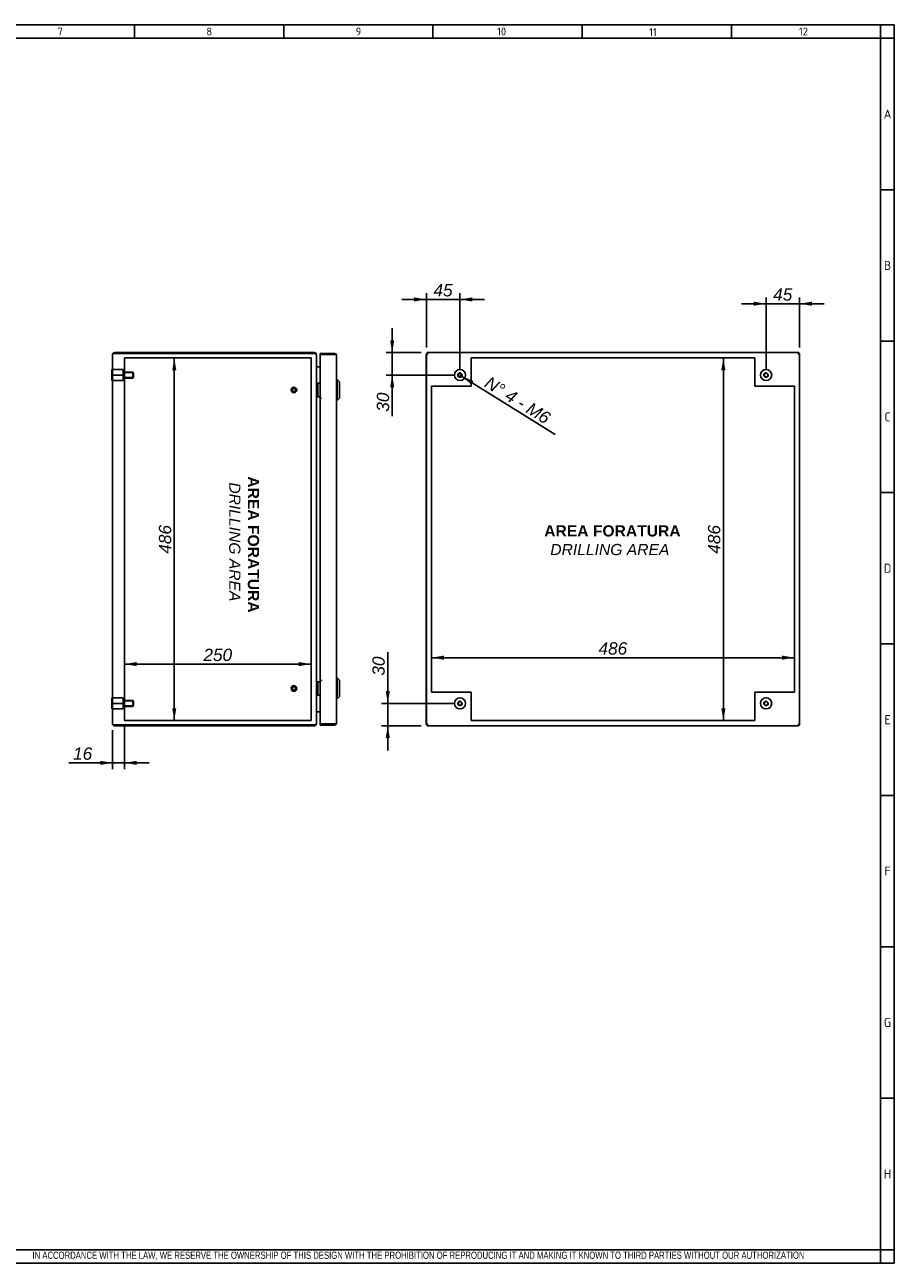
# Model space of a CAD drawing. Extents: x 6 to 412, y 11 to 288.
# Tile 3 of 3: x 218 to 412, y 11 to 288. Entities that reach past the tile are written whole.
import ezdxf
from ezdxf.enums import TextEntityAlignment as Align
from ezdxf.lldxf.tags import DXFTag

# ---------------------------------------------------------------- set-up
doc = ezdxf.new("R2010")
doc.units = 0
doc.layers.get('0').update_dxf_attribs({"linetype": 'CONTINUOUS'})
for name, color, linetype in [('_TRANSLATION', 7, 'CONTINUOUS'), ('AE00417_01', 7, 'CONTINUOUS'), ('AE00907_02', 7, 'CONTINUOUS'), ('C0000000', 7, 'CONTINUOUS'), ('C0000000_04', 7, 'CONTINUOUS'), ('C0000000_05', 7, 'CONTINUOUS'), ('C0000000_36', 7, 'CONTINUOUS'), ('C0000002_41', 7, 'CONTINUOUS'), ('DEFAULT', 7, 'CONTINUOUS'), ('SERRATURA_INF', 7, 'CONTINUOUS'), ('SERRATURA_SUP', 7, 'CONTINUOUS')]:
    doc.layers.add(name, color=color, linetype=linetype)
doc.styles.add('SEACAD_ARIAL', font='arial.ttf')
doc.styles.add('SEACAD_ARIALI', font='ariali.ttf')
tags = doc.linetypes.add('CENTER2', pattern=[28.575, 19.05, -3.175, 3.175, -3.175]).pattern_tags.tags
tags[10:11] = [DXFTag(74, 4), DXFTag(75, 0), DXFTag(340, '0'), DXFTag(46, 0.0), DXFTag(50, 0.0), DXFTag(44, 0.0), DXFTag(45, 0.0)]
tags[8:9] = [DXFTag(74, 4), DXFTag(75, 0), DXFTag(340, '0'), DXFTag(46, 0.0), DXFTag(50, 0.0), DXFTag(44, 0.0), DXFTag(45, 0.0)]
tags[6:7] = [DXFTag(74, 4), DXFTag(75, 0), DXFTag(340, '0'), DXFTag(46, 0.0), DXFTag(50, 0.0), DXFTag(44, 0.0), DXFTag(45, 0.0)]
tags[4:5] = [DXFTag(74, 4), DXFTag(75, 0), DXFTag(340, '0'), DXFTag(46, 0.0), DXFTag(50, 0.0), DXFTag(44, 0.0), DXFTag(45, 0.0)]
tags = doc.linetypes.add('HIDDEN2', pattern=[4.7625, 3.175, -1.5875]).pattern_tags.tags
tags[6:7] = [DXFTag(74, 4), DXFTag(75, 0), DXFTag(340, '0'), DXFTag(46, 0.0), DXFTag(50, 0.0), DXFTag(44, 0.0), DXFTag(45, 0.0)]
tags[4:5] = [DXFTag(74, 4), DXFTag(75, 0), DXFTag(340, '0'), DXFTag(46, 0.0), DXFTag(50, 0.0), DXFTag(44, 0.0), DXFTag(45, 0.0)]
doc.dimstyles.new('ISO', dxfattribs={"dimtxt": 2.75, "dimasz": 2.75, "dimexe": 1.375, "dimexo": 1.375, "dimgap": 0.6875, "dimtad": 1, "dimdec": 1, "dimlfac": 6, "dimtxsty": 'SEACAD_ARIAL', "dimsah": 1, "dimcen": 1.375, "dimadec": 1, "dimazin": 3, "dimtfac": 0.7, "dimtdec": 3, "dimtmove": 0, "dimatfit": 3})

# ---------------------------------------------------------------- blocks, each defined once
blk = doc.blocks.new('SE3')
at = {"layer": 'AE00417_01', "color": 7, "linetype": 'HIDDEN2'}
for centre, radius in [((278.07, 206.01), 0.625), ((278.07, 206.01), 0.5), ((278.07, 206.01), 0.417), ((278.07, 206.01), 0.375), ((278.07, 139.35), 0.625), ((278.07, 139.35), 0.5), ((278.07, 139.35), 0.417), ((278.07, 139.35), 0.375)]:
    blk.add_circle(centre, radius, dxfattribs=at)
for centre in [(278.07, 206.01), (278.07, 139.35)]:
    blk.add_arc(centre, 0.398, 75, 15, dxfattribs=at)
at = {"layer": 'C0000000', "color": 7, "linetype": 'CONTINUOUS'}
for p, q in [((237.4, 208.1), (237.4, 210.6)), ((237.57, 210.6), (237.4, 210.6)), ((237.4, 208.1), (237.57, 208.1)), ((283.24, 207.51), (283.24, 207.51)), ((283.26, 207.51), (283.91, 207.51)), ((283.41, 207.35), (283.41, 204.68)), ((283.24, 204.51), (283.24, 204.51)), ((283.91, 204.51), (283.26, 204.51)), ((283.24, 140.85), (283.24, 140.85)), ((283.26, 140.85), (283.91, 140.85)), ((283.41, 140.68), (283.41, 138.01)), ((283.24, 137.85), (283.24, 137.85)), ((283.91, 137.85), (283.26, 137.85))]:
    blk.add_line(p, q, dxfattribs=at)
at = {"layer": 'C0000000', "color": 7, "linetype": 'HIDDEN2'}
for p, q in [((239.94, 210.6), (237.77, 210.6)), ((239.94, 210.6), (239.94, 209.35)), ((239.94, 209.35), (237.77, 209.35)), ((239.94, 208.1), (237.77, 208.1)), ((242.1, 210.01), (239.94, 210.01)), ((242.23, 209.89), (239.94, 209.89)), ((239.94, 209.35), (239.94, 208.1)), ((242.23, 208.81), (239.94, 208.81)), ((239.94, 208.68), (242.1, 208.68)), ((242.1, 210.01), (242.1, 208.68)), ((242.27, 209.85), (242.1, 210.01)), ((242.1, 208.68), (242.27, 208.85)), ((242.27, 208.85), (242.27, 209.85))]:
    blk.add_line(p, q, dxfattribs=at)
at = {"layer": 'C0000000', "color": 7, "linetype": 'CONTINUOUS'}
for centre, start, end in [((283.24, 207.35), 90, 180), ((283.24, 204.68), 180, 270), ((283.24, 140.68), 90, 180), ((283.24, 138.01), 180, 270)]:
    blk.add_arc(centre, 0.167, start, end, dxfattribs=at)
for points in [[(283.41, 207.35), (283.41, 207.51), (283.24, 207.51)], [(283.24, 204.51), (283.41, 204.51), (283.41, 204.68)], [(283.41, 140.68), (283.41, 140.85), (283.24, 140.85)], [(283.24, 137.85), (283.41, 137.85), (283.41, 138.01)]]:
    blk.add_rational_spline(points, [1, 0.707106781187, 1], degree=2, dxfattribs=at)
at = {"layer": 'C0000000_04', "color": 7, "linetype": 'HIDDEN2'}
for p, q in [((239.94, 137.26), (237.77, 137.26)), ((239.94, 136.01), (237.77, 136.01)), ((239.94, 137.26), (239.94, 136.01)), ((242.1, 136.68), (239.94, 136.68)), ((242.23, 136.55), (239.94, 136.55)), ((239.94, 136.01), (239.94, 134.76)), ((242.1, 136.68), (242.1, 135.35)), ((242.27, 136.51), (242.1, 136.68)), ((242.27, 135.51), (242.27, 136.51)), ((239.94, 134.76), (237.77, 134.76)), ((242.23, 135.47), (239.94, 135.47)), ((239.94, 135.35), (242.1, 135.35)), ((242.1, 135.35), (242.27, 135.51))]:
    blk.add_line(p, q, dxfattribs=at)
at = {"layer": 'C0000000_05', "color": 7, "linetype": 'CONTINUOUS'}
for p, q in [((237.4, 134.76), (237.4, 137.26)), ((237.57, 137.26), (237.4, 137.26)), ((237.4, 134.76), (237.57, 134.76))]:
    blk.add_line(p, q, dxfattribs=at)
at = {"layer": 'C0000000_36', "color": 7, "linetype": 'CONTINUOUS'}
for p, q in [((283.91, 214.18), (283.91, 213.98)), ((283.91, 214.18), (287.16, 214.18)), ((283.91, 213.98), (287.16, 213.98)), ((284.11, 213.95), (283.91, 213.95)), ((283.91, 213.95), (283.91, 204.21)), ((284.11, 213.98), (285.52, 213.98)), ((287.16, 213.95), (284.11, 213.95)), ((285.52, 213.98), (286.02, 213.98)), ((286.02, 213.98), (286.02, 213.95)), ((287.16, 214.18), (287.16, 213.98)), ((287.51, 213.98), (287.16, 213.98)), ((287.16, 213.95), (287.51, 213.95)), ((287.57, 213.76), (287.57, 131.6)), ((284.11, 204.21), (283.91, 204.21)), ((284.24, 204.18), (283.92, 204.18)), ((283.92, 204.18), (283.92, 141.18)), ((284.25, 204.21), (284.11, 204.21)), ((284.25, 204.18), (284.24, 204.18)), ((284.25, 204.21), (284.25, 204.18)), ((284.11, 141.15), (283.91, 141.15)), ((283.91, 141.15), (283.91, 131.41)), ((283.92, 141.18), (284.24, 141.18)), ((284.11, 141.15), (284.25, 141.15)), ((284.24, 141.18), (284.25, 141.18)), ((284.25, 141.18), (284.25, 141.15)), ((284.11, 131.41), (283.91, 131.41)), ((283.91, 131.18), (283.91, 131.38)), ((287.16, 131.38), (283.91, 131.38)), ((287.16, 131.18), (283.91, 131.18)), ((284.11, 131.41), (287.16, 131.41)), ((284.11, 131.38), (285.52, 131.38)), ((286.02, 131.38), (285.52, 131.38)), ((286.02, 131.41), (286.02, 131.38)), ((287.16, 131.41), (287.51, 131.41)), ((287.51, 131.38), (287.16, 131.38)), ((287.16, 131.18), (287.16, 131.38))]:
    blk.add_line(p, q, dxfattribs=at)
for centre, radius, start, end in [((284.11, 213.98), 0.2, 179.9047, 189.4813), ((284.11, 213.98), 0.000333, 90, 270), ((287.16, 213.76), 0.417, 31.3323, 90), ((287.16, 213.76), 0.217, 57.7958, 90), ((287.16, 213.76), 0.417, 0, 31.3323), ((284.11, 131.38), 0.2, 170.5187, 180.0953), ((284.11, 131.38), 0.000333, 90, 270), ((287.16, 131.6), 0.217, 270, 302.2042), ((287.16, 131.6), 0.417, 270, 328.6677), ((287.16, 131.6), 0.417, 328.6677, 360)]:
    blk.add_arc(centre, radius, start, end, dxfattribs=at)
for centre, start_param, end_param in [((287.16, 213.76), 3.141593, 3.688444), ((287.16, 131.6), 2.594742, 3.141593)]:
    blk.add_ellipse(centre, major_axis=(-0.417, 0), ratio=0.846154, start_param=start_param, end_param=end_param, dxfattribs=at)
at = {"layer": 'C0000002_41', "color": 7, "linetype": 'CONTINUOUS'}
for p, q in [((237.57, 131.43), (237.57, 213.93)), ((237.99, 214.15), (237.63, 214.15)), ((237.63, 214.15), (237.99, 214.15)), ((282.65, 214.35), (237.99, 214.35)), ((237.99, 214.15), (282.65, 214.15)), ((282.65, 214.15), (237.99, 214.15)), ((283.07, 131.43), (283.07, 213.93)), ((283.07, 213.93), (283.07, 213.93)), ((283.29, 211.21), (283.07, 211.21)), ((283.29, 211.21), (283.91, 211.21)), ((283.91, 211.21), (283.29, 211.21)), ((283.07, 134.15), (283.29, 134.15)), ((283.91, 134.15), (283.29, 134.15)), ((283.29, 134.15), (283.91, 134.15)), ((237.99, 131.21), (237.63, 131.21)), ((237.63, 131.21), (237.99, 131.21)), ((282.65, 131.21), (237.99, 131.21)), ((237.99, 131.21), (282.65, 131.21)), ((237.99, 131.01), (282.65, 131.01)), ((283.07, 131.43), (283.07, 131.43))]:
    blk.add_line(p, q, dxfattribs=at)
at = {"layer": 'C0000002_41', "color": 7, "linetype": 'CENTER2'}
for p, q in [((240.24, 213.18), (281.9, 213.18)), ((240.24, 132.18), (240.24, 213.18)), ((281.9, 213.18), (281.9, 132.18)), ((281.9, 132.18), (240.24, 132.18))]:
    blk.add_line(p, q, dxfattribs=at)
at = {"layer": 'C0000002_41', "color": 7, "linetype": 'CONTINUOUS'}
for centre, radius, start, end in [((237.99, 213.93), 0.417, 148.6677, 180), ((237.99, 213.93), 0.417, 90, 148.6677), ((282.65, 213.93), 0.417, 0, 90), ((283.29, 211.43), 0.217, 180, 270), ((283.29, 133.93), 0.217, 90, 180), ((237.99, 131.43), 0.417, 180, 211.3323), ((237.99, 131.43), 0.417, 211.3323, 270), ((282.65, 131.43), 0.417, 270, 0)]:
    blk.add_arc(centre, radius, start, end, dxfattribs=at)
for centre, major_axis, ratio, start_param, end_param in [((237.99, 213.93), (0.417, 0), 0.997824, 2.594742, 3.141593), ((282.65, 213.93), (-0.417, 0), 0.52, 3.141593, 4.712389), ((237.99, 131.43), (0.417, 0), 0.997824, 3.141593, 3.688444), ((282.65, 131.43), (0.417, 0), 0.52, 4.712389, 6.283185)]:
    blk.add_ellipse(centre, major_axis=major_axis, ratio=ratio, start_param=start_param, end_param=end_param, dxfattribs=at)
at = {"layer": 'SERRATURA_INF', "color": 7, "linetype": 'CONTINUOUS'}
for p, q in [((287.74, 141.68), (287.57, 141.68)), ((287.74, 137.01), (287.74, 141.68)), ((288.24, 141.18), (287.74, 141.68)), ((288.24, 141.18), (288.24, 137.51)), ((287.57, 137.01), (287.74, 137.01)), ((287.74, 137.01), (288.24, 137.51))]:
    blk.add_line(p, q, dxfattribs=at)
at = {"layer": 'SERRATURA_SUP', "color": 7, "linetype": 'CONTINUOUS'}
for p, q in [((287.74, 208.35), (287.57, 208.35)), ((287.74, 203.68), (287.74, 208.35)), ((288.24, 207.85), (287.74, 208.35)), ((288.24, 207.85), (288.24, 204.18)), ((287.57, 203.68), (287.74, 203.68)), ((287.74, 203.68), (288.24, 204.18))]:
    blk.add_line(p, q, dxfattribs=at)
blk = doc.blocks.new('SE4')
at = {"layer": 'AE00907_02', "color": 7, "linetype": 'CONTINUOUS'}
for q in [(390.77, 131.21), (390.78, 131.21)]:
    blk.add_line((390.78, 131.21), q, dxfattribs=at)
at = {"layer": 'C0000000', "color": 7, "linetype": 'CONTINUOUS'}
for radius in [1.25, 0.41]:
    blk.add_circle((383.48, 209.35), radius, dxfattribs=at)
blk.add_arc((383.48, 209.35), 0.5, 75, 15, dxfattribs=at)
at = {"layer": 'C0000000_05', "color": 7, "linetype": 'CONTINUOUS'}
for centre, radius in [((315.14, 209.35), 1.25), ((315.14, 209.35), 0.41), ((315.14, 136.01), 1.25), ((315.14, 136.01), 0.41), ((383.48, 136.01), 1.25), ((383.48, 136.01), 0.41)]:
    blk.add_circle(centre, radius, dxfattribs=at)
for centre in [(315.14, 209.35), (315.14, 136.01), (383.48, 136.01)]:
    blk.add_arc(centre, 0.5, 75, 15, dxfattribs=at)
at = {"layer": 'C0000000_36', "color": 7, "linetype": 'CONTINUOUS'}
for p, q in [((307.62, 213.95), (307.62, 131.41)), ((307.62, 213.95), (307.64, 213.95)), ((307.69, 214.18), (307.69, 214.15)), ((307.84, 214.18), (307.69, 214.18)), ((308.01, 213.98), (308.01, 213.98)), ((390.61, 213.98), (390.61, 213.98)), ((390.89, 214.18), (390.77, 214.18)), ((390.89, 214.18), (390.89, 214.15)), ((307.62, 131.41), (307.64, 131.41)), ((307.69, 131.18), (307.69, 131.21)), ((307.69, 131.18), (307.84, 131.18)), ((308.01, 131.38), (308.01, 131.38)), ((390.61, 131.38), (390.61, 131.38)), ((390.77, 131.18), (390.89, 131.18)), ((390.89, 131.18), (390.89, 131.21))]:
    blk.add_line(p, q, dxfattribs=at)
at = {"layer": 'C0000002_41', "color": 7, "linetype": 'CONTINUOUS'}
for p, q in [((307.64, 214.15), (307.64, 131.21)), ((307.64, 214.15), (307.84, 214.15)), ((307.84, 214.35), (307.84, 214.15)), ((390.77, 214.35), (307.84, 214.35)), ((307.84, 214.15), (308.06, 213.93)), ((307.84, 214.15), (308.06, 213.93)), ((390.78, 214.15), (390.56, 213.93)), ((390.77, 214.15), (390.56, 213.93)), ((390.77, 214.35), (390.77, 214.15)), ((390.98, 214.15), (390.78, 214.15)), ((390.98, 131.21), (390.98, 214.15)), ((307.64, 131.21), (307.84, 131.21)), ((307.84, 131.21), (308.06, 131.43)), ((307.84, 131.21), (308.06, 131.43)), ((307.84, 131.01), (307.84, 131.21)), ((307.84, 131.01), (390.77, 131.01)), ((390.78, 131.21), (390.56, 131.43)), ((390.77, 131.21), (390.56, 131.43)), ((390.77, 131.01), (390.77, 131.21)), ((390.98, 131.21), (390.78, 131.21))]:
    blk.add_line(p, q, dxfattribs=at)
at = {"layer": 'C0000002_41', "color": 7, "linetype": 'CENTER2'}
for p, q in [((317.64, 213.18), (317.64, 206.85)), ((380.98, 213.18), (317.64, 213.18)), ((380.98, 206.85), (380.98, 213.18)), ((317.64, 206.85), (308.81, 206.85)), ((308.81, 206.85), (308.81, 138.51)), ((389.81, 206.85), (380.98, 206.85)), ((389.81, 138.51), (389.81, 206.85)), ((308.81, 138.51), (317.64, 138.51)), ((317.64, 138.51), (317.64, 132.18)), ((380.98, 132.18), (380.98, 138.51)), ((380.98, 138.51), (389.81, 138.51)), ((317.64, 132.18), (380.98, 132.18))]:
    blk.add_line(p, q, dxfattribs=at)
blk = doc.blocks.new('DMBLK911')
at = {"layer": '_TRANSLATION', "linetype": 'CONTINUOUS'}
for points in [[(251.81, 210.43), (251.35, 213.18), (250.9, 210.43)], [(251.81, 134.93), (250.9, 134.93), (251.35, 132.18)]]:
    blk.add_hatch(color=7, dxfattribs=at).paths.add_polyline_path(points)
at = {"layer": '_TRANSLATION', "color": 7, "linetype": 'CONTINUOUS'}
blk.add_line((251.35, 132.18), (251.35, 213.18), dxfattribs=at)
at = {"layer": '_TRANSLATION', "color": 7, "linetype": 'CONTINUOUS', "style": 'SEACAD_ARIALI'}
blk.add_text('486', height=2.75, rotation=90, dxfattribs=at).set_placement((247.92, 169.44), align=Align.TOP_LEFT)
blk = doc.blocks.new('DMBLK920')
at = {"layer": '_TRANSLATION', "linetype": 'CONTINUOUS'}
for points in [[(242.99, 145.25), (240.24, 144.79), (242.99, 144.33)], [(279.15, 145.25), (279.15, 144.33), (281.9, 144.79)]]:
    blk.add_hatch(color=7, dxfattribs=at).paths.add_polyline_path(points)
at = {"layer": '_TRANSLATION', "color": 7, "linetype": 'CONTINUOUS'}
blk.add_line((281.9, 144.79), (240.24, 144.79), dxfattribs=at)
at = {"layer": '_TRANSLATION', "color": 7, "linetype": 'CONTINUOUS', "style": 'SEACAD_ARIALI'}
blk.add_text('250', height=2.75, dxfattribs=at).set_placement((257.86, 148.22), align=Align.TOP_LEFT)
blk = doc.blocks.new('DMBLK924')
at = {"layer": '_TRANSLATION', "linetype": 'CONTINUOUS'}
for points in [[(373.49, 210.43), (374.41, 210.43), (373.95, 213.18)], [(373.49, 134.93), (373.95, 132.18), (374.41, 134.93)]]:
    blk.add_hatch(color=7, dxfattribs=at).paths.add_polyline_path(points)
at = {"layer": '_TRANSLATION', "color": 7, "linetype": 'CONTINUOUS'}
blk.add_line((373.95, 132.18), (373.95, 213.18), dxfattribs=at)
at = {"layer": '_TRANSLATION', "color": 7, "linetype": 'CONTINUOUS', "style": 'SEACAD_ARIALI'}
blk.add_text('486', height=2.75, rotation=90, dxfattribs=at).set_placement((370.51, 169.44), align=Align.TOP_LEFT)
blk = doc.blocks.new('DMBLK925')
at = {"layer": '_TRANSLATION', "linetype": 'CONTINUOUS'}
for points in [[(311.56, 146.68), (308.81, 146.22), (311.56, 145.76)], [(387.06, 146.68), (387.06, 145.76), (389.81, 146.22)]]:
    blk.add_hatch(color=7, dxfattribs=at).paths.add_polyline_path(points)
at = {"layer": '_TRANSLATION', "color": 7, "linetype": 'CONTINUOUS'}
blk.add_line((308.81, 146.22), (389.81, 146.22), dxfattribs=at)
at = {"layer": '_TRANSLATION', "color": 7, "linetype": 'CONTINUOUS', "style": 'SEACAD_ARIALI'}
blk.add_text('486', height=2.75, dxfattribs=at).set_placement((346.07, 149.66), align=Align.TOP_LEFT)
blk = doc.blocks.new('DMBLK926')
at = {"layer": '_TRANSLATION', "linetype": 'CONTINUOUS'}
for points in [[(380.73, 225.74), (380.73, 224.82), (383.48, 225.28)], [(393.73, 225.74), (390.98, 225.28), (393.73, 224.82)]]:
    blk.add_hatch(color=7, dxfattribs=at).paths.add_polyline_path(points)
at = {"layer": '_TRANSLATION', "color": 7, "linetype": 'CONTINUOUS'}
for p, q in [((396.48, 225.28), (377.98, 225.28)), ((383.48, 210.72), (383.48, 226.66)), ((390.98, 215.52), (390.98, 226.66))]:
    blk.add_line(p, q, dxfattribs=at)
at = {"layer": '_TRANSLATION', "color": 7, "linetype": 'CONTINUOUS', "style": 'SEACAD_ARIALI'}
blk.add_text('45', height=2.75, dxfattribs=at).set_placement((385.06, 228.72), align=Align.TOP_LEFT)
blk = doc.blocks.new('DMBLK927')
at = {"layer": '_TRANSLATION', "linetype": 'CONTINUOUS'}
for points in [[(304.89, 226.69), (304.89, 225.78), (307.64, 226.24)], [(317.89, 226.69), (315.14, 226.24), (317.89, 225.78)]]:
    blk.add_hatch(color=7, dxfattribs=at).paths.add_polyline_path(points)
at = {"layer": '_TRANSLATION', "color": 7, "linetype": 'CONTINUOUS'}
for p, q in [((307.64, 215.52), (307.64, 227.61)), ((315.14, 210.72), (315.14, 227.61)), ((302.14, 226.24), (320.64, 226.24))]:
    blk.add_line(p, q, dxfattribs=at)
at = {"layer": '_TRANSLATION', "color": 7, "linetype": 'CONTINUOUS', "style": 'SEACAD_ARIALI'}
blk.add_text('45', height=2.75, dxfattribs=at).set_placement((309.22, 229.67), align=Align.TOP_LEFT)
blk = doc.blocks.new('DMBLK928')
at = {"layer": '_TRANSLATION', "linetype": 'CONTINUOUS'}
for points in [[(299.55, 217.1), (300, 214.35), (300.46, 217.1)], [(299.55, 206.6), (300.46, 206.6), (300, 209.35)]]:
    blk.add_hatch(color=7, dxfattribs=at).paths.add_polyline_path(points)
at = {"layer": '_TRANSLATION', "color": 7, "linetype": 'CONTINUOUS'}
for p, q in [((300, 219.85), (300, 200.2)), ((306.47, 214.35), (298.63, 214.35)), ((313.77, 209.35), (298.63, 209.35))]:
    blk.add_line(p, q, dxfattribs=at)
at = {"layer": '_TRANSLATION', "color": 7, "linetype": 'CONTINUOUS', "style": 'SEACAD_ARIALI'}
blk.add_text('30', height=2.75, rotation=90, dxfattribs=at).set_placement((296.57, 201.16), align=Align.TOP_LEFT)
blk = doc.blocks.new('DMBLK929')
at = {"layer": '_TRANSLATION', "linetype": 'CONTINUOUS'}
for points in [[(298.56, 138.76), (299.02, 136.01), (299.48, 138.76)], [(298.56, 128.26), (299.48, 128.26), (299.02, 131.01)]]:
    blk.add_hatch(color=7, dxfattribs=at).paths.add_polyline_path(points)
at = {"layer": '_TRANSLATION', "color": 7, "linetype": 'CONTINUOUS'}
for p, q in [((299.02, 125.51), (299.02, 147.44)), ((313.77, 136.01), (297.65, 136.01)), ((306.47, 131.01), (297.65, 131.01))]:
    blk.add_line(p, q, dxfattribs=at)
at = {"layer": '_TRANSLATION', "color": 7, "linetype": 'CONTINUOUS', "style": 'SEACAD_ARIALI'}
blk.add_text('30', height=2.75, rotation=90, dxfattribs=at).set_placement((295.58, 142.2), align=Align.TOP_LEFT)
blk = doc.blocks.new('DMBLK930')
at = {"layer": '_TRANSLATION', "linetype": 'CONTINUOUS'}
for points in [[(234.82, 122.27), (237.57, 122.73), (234.82, 123.18)], [(242.99, 122.27), (242.99, 123.18), (240.24, 122.73)]]:
    blk.add_hatch(color=7, dxfattribs=at).paths.add_polyline_path(points)
at = {"layer": '_TRANSLATION', "color": 7, "linetype": 'CONTINUOUS'}
for p, q in [((237.57, 130.06), (237.57, 121.35)), ((240.24, 130.81), (240.24, 121.35)), ((245.74, 122.73), (227.8, 122.73))]:
    blk.add_line(p, q, dxfattribs=at)
at = {"layer": '_TRANSLATION', "color": 7, "linetype": 'CONTINUOUS', "style": 'SEACAD_ARIALI'}
blk.add_text('16', height=2.75, dxfattribs=at).set_placement((228.76, 126.16), align=Align.TOP_LEFT)
blk = doc.blocks.new('DMBLK934')
at = {"layer": '_TRANSLATION', "linetype": 'CONTINUOUS'}
blk.add_hatch(color=7, dxfattribs=at).paths.add_polyline_path([(318.14, 208.02), (315.57, 209.08), (317.66, 207.24)])
at = {"layer": '_TRANSLATION', "color": 7, "linetype": 'CONTINUOUS'}
blk.add_line((315.14, 209.35), (336.41, 196.08), dxfattribs=at)
at = {"layer": '_TRANSLATION', "color": 7, "linetype": 'CONTINUOUS', "style": 'SEACAD_ARIALI'}
blk.add_text('N° 4 - M6', height=2.75, rotation=328.0408, dxfattribs=at).set_placement((321.84, 209.22), align=Align.TOP_LEFT)

msp = doc.modelspace()

# ---------------------------------------------------------------- linework, layer by layer
at = {"color": 7, "linetype": 'CONTINUOUS'}
for p, q in [((412.092, 287.588), (6.234, 287.588)), ((242.48, 287.588), (242.48, 284.56)), ((275.797, 287.588), (275.797, 284.56)), ((309.113, 287.588), (309.113, 284.56)), ((342.43, 287.588), (342.43, 284.56)), ((375.747, 287.588), (375.747, 284.56)), ((412.092, 10.959), (412.092, 287.588)), ((412.092, 250.738), (409.063, 250.738)), ((412.092, 216.917), (409.063, 216.917)), ((412.092, 183.095), (409.063, 183.095)), ((412.092, 149.274), (409.063, 149.274)), ((412.092, 115.452), (409.063, 115.452)), ((412.092, 81.631), (409.063, 81.631)), ((412.092, 47.809), (409.063, 47.809)), ((6.234, 10.959), (412.092, 10.959))]:
    msp.add_line(p, q, dxfattribs=at)
at = {"layer": 'DEFAULT', "color": 7, "linetype": 'CONTINUOUS'}
for p, q in [((409.063, 10.959), (409.063, 287.588)), ((412.092, 284.56), (6.234, 284.56)), ((6.234, 13.988), (412.092, 13.988))]:
    msp.add_line(p, q, dxfattribs=at)

# ---------------------------------------------------------------- block references
at = {"layer": '_TRANSLATION'}
for name in ['SE3', 'SE4']:
    msp.add_blockref(name, (0, 0), dxfattribs=at)

# ---------------------------------------------------------------- texts
for s, insert, char_height, width, attachment_point in [('{\\fSolid Edge ANSI|b0||i0||c0|p34;\\C7;\\H1.766793;\\W1.;7}', (225.852, 285.196), 1.76679, 1.98765, 8), ('{\\fSolid Edge ANSI|b0||i0||c0|p34;\\C7;\\H1.766793;\\W1.;8}', (259.168, 285.196), 1.76679, 1.98765, 8), ('{\\fSolid Edge ANSI|b0||i0||c0|p34;\\C7;\\H1.766793;\\W1.;9}', (292.485, 285.196), 1.76679, 1.98765, 8), ('{\\fSolid Edge ANSI|b0||i0||c0|p34;\\C7;\\H1.766793;\\W1.;10}', (324.438, 285.196), 1.76679, 11.1986, 8), ('{\\fSolid Edge ANSI|b0||i0||c0|p34;\\C7;\\H1.766793;\\W1.;11}', (358.218, 285.073), 1.76679, 10.09104, 8), ('{\\fSolid Edge ANSI|b0||i0||c0|p34;\\C7;\\H1.766793;\\W1.;12}', (391.814, 285.196), 1.76679, 8.86043, 8), ('{\\fSolid Edge ANSI|b0||i0||c0|p34;\\C7;\\H2.019192;\\W1.;A}', (410.612, 266.645), 2.01919, 2.2716, 8), ('{\\fSolid Edge ANSI|b0||i0||c0|p34;\\C7;\\H2.019192;\\W1.;B}', (410.616, 232.824), 2.01919, 2.524, 8), ('{\\fSolid Edge ANSI|b0||i0||c0|p34;\\C7;\\H2.019192;\\W1.;C}', (410.614, 199.002), 2.01919, 2.3978, 8), ('{\\fSolid Edge ANSI|b0||i0||c0|p34;\\C7;\\H2.019192;\\W1.;D}', (410.616, 165.181), 2.01919, 2.524, 8), ('{\\fSolid Edge ANSI|b0||i0||c0|p34;\\C7;\\H2.019192;\\W1.;E}', (410.614, 131.359), 2.01919, 2.3978, 8), ('{\\fSolid Edge ANSI|b0||i0||c0|p34;\\C7;\\H2.019192;\\W1.;F}', (410.612, 97.538), 2.01919, 2.2716, 8), ('{\\fSolid Edge ANSI|b0||i0||c0|p34;\\C7;\\H2.019192;\\W1.;G}', (410.586, 63.716), 2.01919, 2.5871, 8), ('{\\fSolid Edge ANSI|b0||i0||c0|p34;\\C7;\\H2.019192;\\W1.;H}', (410.588, 29.895), 2.01919, 2.7133, 8), ('{\\fArial Narrow|b0||i0||c0|p34;\\C7;\\H1.6;\\W0.94;IN ACCORDANCE WITH THE LAW, WE RESERVE THE OWNERSHIP OF THIS DESIGN WITH THE PROHIBITION OF REPRODUCING IT AND MAKING IT KNOWN TO THIRD PARTIES WITHOUT OUR AUTHORIZATION}', (219.688, 11.652), 1.6, 181.99571, 7)]:
    msp.add_mtext(s, dxfattribs=dict(insert=insert, char_height=char_height, width=width, attachment_point=attachment_point))
at = {"layer": '_TRANSLATION', "insert": (266.932, 172.083), "char_height": 3, "width": 34.96354, "attachment_point": 5, "rotation": 270}
msp.add_mtext('{\\fArial|b0||i0||c0|p34;\\C7;\\H3.;\\W1.; }{\\fArial|b1||i0||c0|p34;\\C7;\\H2.5;\\W1.;AREA FORATURA \\P}{\\fArial|b0||i1||c0|p34;\\C7;\\H2.5;\\W1.;DRILLING AREA}', dxfattribs=at)
at = {"layer": '_TRANSLATION', "insert": (348.594, 172.437), "char_height": 3, "width": 34.96354, "attachment_point": 5}
msp.add_mtext('{\\fArial|b0||i0||c0|p34;\\C7;\\H3.;\\W1.; }{\\fArial|b1||i0||c0|p34;\\C7;\\H2.5;\\W1.;AREA FORATURA \\P}{\\fArial|b0||i1||c0|p34;\\C7;\\H2.5;\\W1.;DRILLING AREA}', dxfattribs=at)

# ---------------------------------------------------------------- dimensions: what is measured, and where the dimension line sits
at = {"layer": '_TRANSLATION', "color": 7, "linetype": 'CONTINUOUS'}
for base, p1, p2, picture, middle in [((315.142, 226.236), (307.642, 214.146), (315.142, 209.347), 'DMBLK927', (311.392, 226.236)), ((383.475, 225.281), (390.975, 214.146), (383.475, 209.347), 'DMBLK926', (387.225, 225.281)), ((240.238, 144.787), (281.905, 132.18), (240.238, 132.18), 'DMBLK920', (261.071, 144.787)), ((237.571, 122.726), (240.238, 132.18), (237.571, 131.43), 'DMBLK930', (234.065, 122.726))]:
    dim = msp.add_linear_dim(base=base, p1=p1, p2=p2, text='\\A1;<>', dimstyle='ISO', dxfattribs=at)
    dim.commit()
    dim.dimension.update_dxf_attribs({"geometry": picture, "text_midpoint": middle, "dimtype": 160})
for base, p1, p2, angle, picture, middle, dimtype in [((300.004, 209.347), (307.842, 214.347), (315.142, 209.347), 90, 'DMBLK928', (300.004, 206.405), 160), ((251.354, 132.18), (240.238, 132.18), (240.238, 213.18), 90, 'DMBLK911', (251.354, 172.68), 161), ((373.948, 132.18), (380.975, 132.18), (380.975, 213.18), 90, 'DMBLK924', (373.948, 172.68), 161), ((308.809, 146.22), (308.809, 138.513), (389.809, 138.513), 0, 'DMBLK925', (349.309, 146.22), 161), ((299.021, 136.013), (307.842, 131.013), (315.142, 136.013), 90, 'DMBLK929', (299.021, 141.235), 160)]:
    dim = msp.add_linear_dim(base=base, p1=p1, p2=p2, angle=angle, text='\\A1;<>', dimstyle='ISO', dxfattribs=at)
    dim.commit()
    dim.dimension.update_dxf_attribs({"geometry": picture, "text_midpoint": middle, "dimtype": dimtype})
dim = msp.add_radius_dim(center=(315.142, 209.347), mpoint=(315.566, 209.082), text='\\A1;N° 4 - M6 {}', dimstyle='ISO', override={"dimtolj": 1}, dxfattribs=at)
dim.commit()
dim.dimension.update_dxf_attribs({"geometry": 'DMBLK934', "text_midpoint": (319.199, 206.816), "dimtype": 164})

doc.saveas('drawing.dxf')
